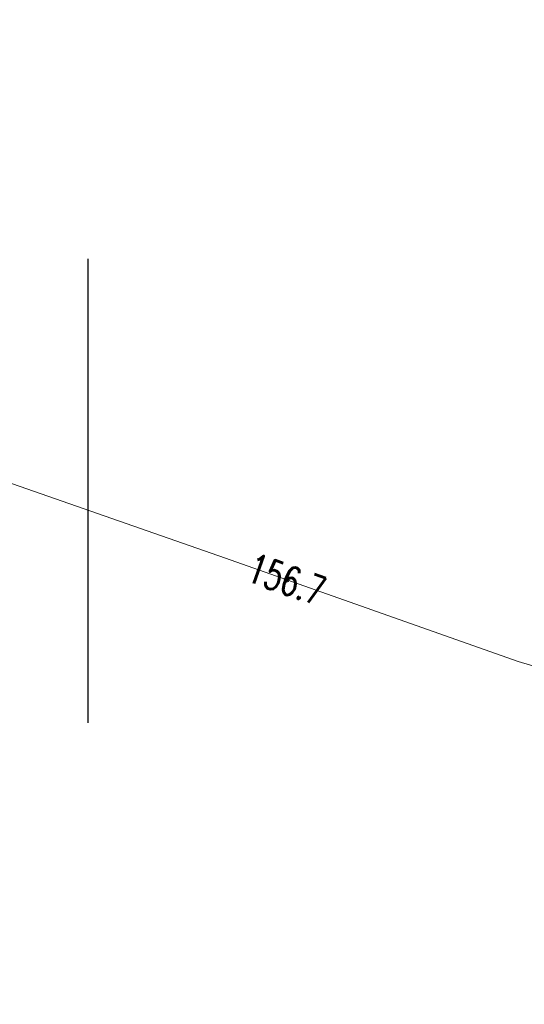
# Model space of a CAD drawing. Header units: metres. Extents: x 7454870 to 7460959, y 5886692 to 5887063.
# Tile 20 of 55: x 7457996 to 7458009, y 5886809 to 5886834. Entities that reach past the tile are written whole.
import ezdxf
from ezdxf.enums import TextEntityAlignment as Align

# ---------------------------------------------------------------- set-up
doc = ezdxf.new("R2010")
doc.units = ezdxf.units.M
doc.header["$MEASUREMENT"] = 0
doc.linetypes.add('3_SUEP_A', pattern=[0])
doc.linetypes.add('ACAD_ISO03W100', pattern=[30, 12, -18])
doc.layers.get('0').update_dxf_attribs({"color": 210, "linetype": 'CONTINUOUS', "lineweight": 100})
doc.layers.add('^ ramka cienka', color=1, linetype='CONTINUOUS')
doc.layers.add('SUEP_L_0', color=1, linetype='3_SUEP_A', lineweight=18)
doc.layers.add('SUER_T_0', color=1, linetype='CONTINUOUS', lineweight=18)
doc.styles.get("Standard").update_dxf_attribs({"font": 'Simplex.SHX', "width": 0.75})

# ---------------------------------------------------------------- blocks, each defined once
blk = doc.blocks.new('4_SUPS')
at = {"color": 0, "linetype": 'Continuous'}
blk.add_circle((0, 0), 0.0625, dxfattribs=at)

msp = doc.modelspace()

# ---------------------------------------------------------------- linework, layer by layer
at = {"layer": '^ ramka cienka', "color": 8, "linetype": 'ACAD_ISO03W100'}
msp.add_line((7457998.204, 5886786.089), (7457998.204, 5886934.589), dxfattribs=at)
at = {"layer": 'SUEP_L_0', "linetype": '3_SUEP_A'}
for p, q in [((7458001.75, 5886820.35), (7457995.13, 5886822.66)), ((7458009.31, 5886817.68), (7458001.75, 5886820.35)), ((7458012.19, 5886816.81), (7458009.31, 5886817.68))]:
    msp.add_line(p, q, dxfattribs=at)

# ---------------------------------------------------------------- block references
at = {"layer": 'SUER_T_0'}
msp.add_blockref('4_SUPS', (7458003.329, 5886819.792), dxfattribs=at)

# ---------------------------------------------------------------- texts
at = {"layer": 'SUER_T_0', "lineweight": 9, "width": 0.7}
msp.add_text('156.7', height=0.75, rotation=340.5481, dxfattribs=at).set_placement((7458003.329, 5886819.792), align=Align.MIDDLE)

doc.saveas('drawing.dxf')
